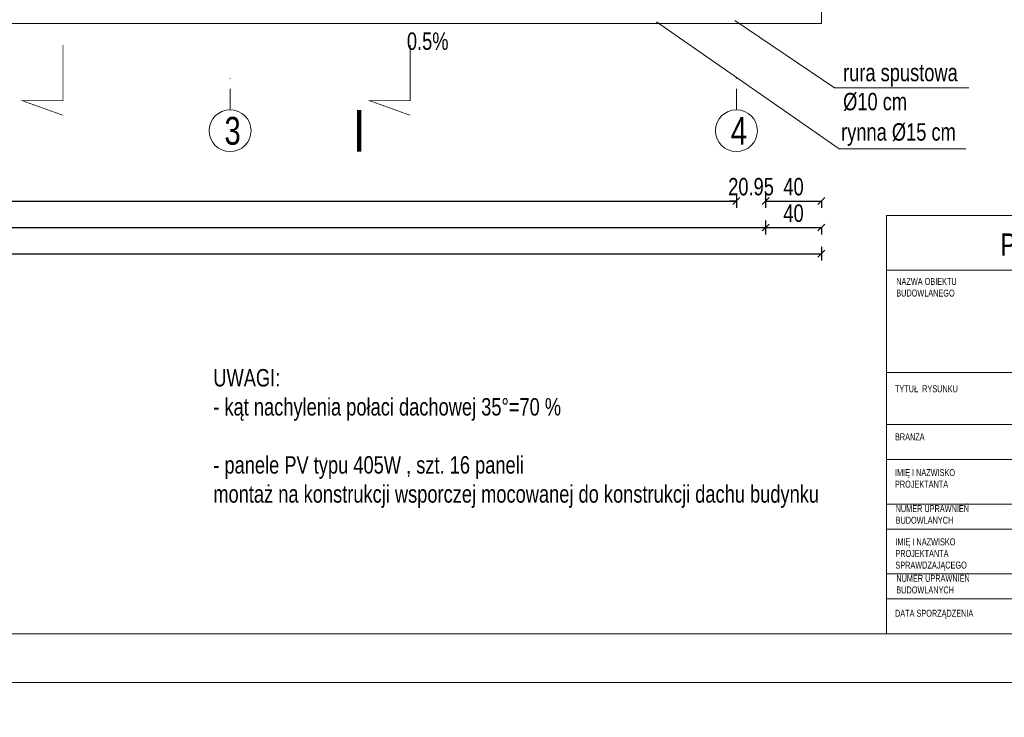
# Model space of a CAD drawing. Header units: inches. Extents: x 69729 to 77643, y -43505 to -36607.
# Tile 7 of 69: x 72286 to 72992, y -40560 to -40059. Entities that reach past the tile are written whole.
import ezdxf

# ---------------------------------------------------------------- set-up
doc = ezdxf.new("R2010")
doc.units = ezdxf.units.IN
doc.header["$MEASUREMENT"] = 0
doc.linetypes.add('DASHDOT', pattern=[1, 0.5, -0.25, 0, -0.25])
doc.layers.get('0').update_dxf_attribs({"lineweight": 0})
doc.layers.get('Defpoints').update_dxf_attribs({"lineweight": 0})
for name, color, linetype, lineweight in [('A--tabelka rysunku', 7, 'Continuous', 0), ('p--dach-rynna', 42, 'Continuous', 0), ('p--linia przekroju I-AB', 116, 'Continuous', 40), ('p--opisy dodatkowe', 33, 'Continuous', 0), ('p--osie konstr.-NR', 1, 'DASHDOT', 15), ('p--spadki terenu', 141, 'Continuous', 0), ('p--wymiary-1-50', 5, 'Continuous', 0)]:
    doc.layers.add(name, color=color, linetype=linetype, lineweight=lineweight)
doc.styles.add('1-50', font='arial.ttf', dxfattribs={"width": 0.75, "height": 12.5})
doc.styles.add('1-500', font='arial.ttf', dxfattribs={"width": 0.75, "height": 1.25})
doc.styles.add('Arial narrow', font='arial.ttf', dxfattribs={"width": 0.75})
doc.styles.get("Standard").update_dxf_attribs({"font": 'arial.ttf', "width": 0.75})
doc.dimstyles.new('1-50', dxfattribs={"dimtxt": 12.5, "dimasz": 5, "dimexe": 5, "dimexo": 5, "dimgap": 0.09, "dimtad": 0, "dimdsep": 46, "dimtxsty": '1-50', "dimblk": 'OBLIQUE', "dimcen": 0.09, "dimadec": 0, "dimazin": 0, "dimtfac": 1, "dimtdec": 4, "dimtix": 1, "dimtofl": 0, "dimtmove": 2, "dimatfit": 3, "dimldrblk": 'OBLIQUE', "dimfxl": 5, "dimfxlon": 1, "dimtvp": 0.8, "dimtolj": 1, "dimtzin": 0, "dimarcsym": 0})

# ---------------------------------------------------------------- blocks, each defined once
blk = doc.blocks.new('_OBLIQUE')
at = {"color": 0, "linetype": 'ByBlock', "lineweight": -2}
for p, q in [((-0.5, -0.5), (0.5, 0.5)), ((0, 0), (0, 0))]:
    blk.add_line(p, q, dxfattribs=at)
blk = doc.blocks.new('*D207')
at = {"layer": 'Defpoints', "color": 0}
for p in [(71620.87, -40031.83), (72820.87, -40031.83), (72820.87, -40208.15)]:
    blk.add_point(p, dxfattribs=at)
at = {"layer": 'p--wymiary-1-50', "color": 0, "linetype": 'Continuous', "lineweight": -2}
for p, q in [((71620.87, -40203.15), (71620.87, -40213.15)), ((72820.87, -40203.15), (72820.87, -40213.15)), ((71620.87, -40208.15), (72820.87, -40208.15))]:
    blk.add_line(p, q, dxfattribs=at)
at = {"layer": 'p--wymiary-1-50', "color": 0, "lineweight": -2, "xscale": 5, "yscale": 5, "zscale": 5, "rotation": 180}
blk.add_blockref('_OBLIQUE', (71620.87, -40208.15), dxfattribs=at)
at = {"layer": 'p--wymiary-1-50', "color": 0, "lineweight": -2, "xscale": 5, "yscale": 5, "zscale": 5}
blk.add_blockref('_OBLIQUE', (72820.87, -40208.15), dxfattribs=at)
at = {"layer": 'p--wymiary-1-50', "color": 0, "linetype": 'Continuous', "ltscale": 12, "insert": (72220.87, -40197.94), "char_height": 12.5, "attachment_point": 5, "style": '1-50'}
blk.add_mtext('\\A1;1200', dxfattribs=at)
blk = doc.blocks.new('*D213')
at = {"layer": 'Defpoints', "color": 0}
for p in [(71641.82, -40174.07), (72799.92, -40174.07), (72799.92, -40189.13)]:
    blk.add_point(p, dxfattribs=at)
at = {"layer": 'p--wymiary-1-50', "color": 0, "linetype": 'Continuous', "lineweight": -2}
for p, q in [((71641.82, -40184.13), (71641.82, -40194.13)), ((72799.92, -40184.13), (72799.92, -40194.13)), ((71641.82, -40189.13), (72799.92, -40189.13))]:
    blk.add_line(p, q, dxfattribs=at)
at = {"layer": 'p--wymiary-1-50', "color": 0, "lineweight": -2, "xscale": 5, "yscale": 5, "zscale": 5, "rotation": 180}
blk.add_blockref('_OBLIQUE', (71641.82, -40189.13), dxfattribs=at)
at = {"layer": 'p--wymiary-1-50', "color": 0, "lineweight": -2, "xscale": 5, "yscale": 5, "zscale": 5}
blk.add_blockref('_OBLIQUE', (72799.92, -40189.13), dxfattribs=at)
at = {"layer": 'p--wymiary-1-50', "color": 0, "linetype": 'Continuous', "ltscale": 12, "insert": (72220.87, -40178.92), "char_height": 12.5, "attachment_point": 5, "style": '1-50'}
blk.add_mtext('\\A1;1158.1', dxfattribs=at)
blk = doc.blocks.new('*D216')
at = {"layer": 'Defpoints', "color": 0}
for p in [(72799.92, -40146.72), (72820.87, -40174.07), (72820.87, -40189.13)]:
    blk.add_point(p, dxfattribs=at)
at = {"layer": 'p--wymiary-1-50', "color": 0, "linetype": 'Continuous', "lineweight": -2}
for p, q in [((72799.92, -40184.13), (72799.92, -40194.13)), ((72820.87, -40184.13), (72820.87, -40194.13)), ((72799.92, -40189.13), (72794.92, -40189.13)), ((72820.87, -40189.13), (72825.87, -40189.13))]:
    blk.add_line(p, q, dxfattribs=at)
at = {"layer": 'p--wymiary-1-50', "color": 0, "lineweight": -2, "xscale": 5, "yscale": 5, "zscale": 5}
blk.add_blockref('_OBLIQUE', (72799.92, -40189.13), dxfattribs=at)
at = {"layer": 'p--wymiary-1-50', "color": 0, "lineweight": -2, "xscale": 5, "yscale": 5, "zscale": 5, "rotation": 180}
blk.add_blockref('_OBLIQUE', (72820.87, -40189.13), dxfattribs=at)
at = {"layer": 'p--wymiary-1-50', "color": 0, "linetype": 'Continuous', "ltscale": 12, "insert": (72810.4, -40178.92), "char_height": 12.5, "attachment_point": 5, "style": '1-50'}
blk.add_mtext('\\A1;20.95', dxfattribs=at)
blk = doc.blocks.new('*D225')
at = {"layer": 'Defpoints', "color": 0}
for p in [(72820.87, -40184.13), (72860.87, -40184.13), (72860.87, -40189.13)]:
    blk.add_point(p, dxfattribs=at)
at = {"layer": 'p--wymiary-1-50', "color": 0, "linetype": 'Continuous', "lineweight": -2}
for p, q in [((72820.87, -40189.13), (72820.87, -40194.13)), ((72820.87, -40189.13), (72860.87, -40189.13)), ((72860.87, -40189.13), (72860.87, -40194.13))]:
    blk.add_line(p, q, dxfattribs=at)
at = {"layer": 'p--wymiary-1-50', "color": 0, "lineweight": -2, "xscale": 5, "yscale": 5, "zscale": 5, "rotation": 180}
blk.add_blockref('_OBLIQUE', (72820.87, -40189.13), dxfattribs=at)
at = {"layer": 'p--wymiary-1-50', "color": 0, "lineweight": -2, "xscale": 5, "yscale": 5, "zscale": 5}
blk.add_blockref('_OBLIQUE', (72860.87, -40189.13), dxfattribs=at)
at = {"layer": 'p--wymiary-1-50', "color": 0, "linetype": 'Continuous', "ltscale": 12, "insert": (72840.87, -40178.92), "char_height": 12.5, "attachment_point": 5, "style": '1-50'}
blk.add_mtext('\\A1;40', dxfattribs=at)
blk = doc.blocks.new('*D226')
at = {"layer": 'Defpoints', "color": 0}
for p in [(72820.87, -40203.15), (72860.87, -40203.15), (72860.87, -40208.15)]:
    blk.add_point(p, dxfattribs=at)
at = {"layer": 'p--wymiary-1-50', "color": 0, "linetype": 'Continuous', "lineweight": -2}
for p, q in [((72820.87, -40208.15), (72820.87, -40213.15)), ((72820.87, -40208.15), (72860.87, -40208.15)), ((72860.87, -40208.15), (72860.87, -40213.15))]:
    blk.add_line(p, q, dxfattribs=at)
at = {"layer": 'p--wymiary-1-50', "color": 0, "lineweight": -2, "xscale": 5, "yscale": 5, "zscale": 5, "rotation": 180}
blk.add_blockref('_OBLIQUE', (72820.87, -40208.15), dxfattribs=at)
at = {"layer": 'p--wymiary-1-50', "color": 0, "lineweight": -2, "xscale": 5, "yscale": 5, "zscale": 5}
blk.add_blockref('_OBLIQUE', (72860.87, -40208.15), dxfattribs=at)
at = {"layer": 'p--wymiary-1-50', "color": 0, "linetype": 'Continuous', "ltscale": 12, "insert": (72840.87, -40197.94), "char_height": 12.5, "attachment_point": 5, "style": '1-50'}
blk.add_mtext('\\A1;40', dxfattribs=at)
blk = doc.blocks.new('*D227')
at = {"layer": 'Defpoints', "color": 0}
for p in [(71580.87, -40203.15), (72860.87, -40203.15), (72860.87, -40226.93)]:
    blk.add_point(p, dxfattribs=at)
at = {"layer": 'p--wymiary-1-50', "color": 0, "linetype": 'Continuous', "lineweight": -2}
for p, q in [((71580.87, -40221.93), (71580.87, -40231.93)), ((71580.87, -40226.93), (72860.87, -40226.93)), ((72860.87, -40221.93), (72860.87, -40231.93))]:
    blk.add_line(p, q, dxfattribs=at)
at = {"layer": 'p--wymiary-1-50', "color": 0, "lineweight": -2, "xscale": 5, "yscale": 5, "zscale": 5, "rotation": 180}
blk.add_blockref('_OBLIQUE', (71580.87, -40226.93), dxfattribs=at)
at = {"layer": 'p--wymiary-1-50', "color": 0, "lineweight": -2, "xscale": 5, "yscale": 5, "zscale": 5}
blk.add_blockref('_OBLIQUE', (72860.87, -40226.93), dxfattribs=at)
at = {"layer": 'p--wymiary-1-50', "color": 0, "linetype": 'Continuous', "ltscale": 12, "insert": (72220.87, -40216.72), "char_height": 12.5, "attachment_point": 5, "style": '1-50'}
blk.add_mtext('\\A1;1280', dxfattribs=at)

msp = doc.modelspace()

# ---------------------------------------------------------------- linework, layer by layer
at = {"layer": 'A--tabelka rysunku', "linetype": 'Continuous'}
for p, q in [((73407.65, -40199.605), (72907.65, -40199.605)), ((73407.65, -40238.668), (72907.65, -40238.668)), ((73407.65, -40312.105), (72907.65, -40312.105)), ((73407.65, -40312.105), (72907.65, -40312.105)), ((73407.65, -40349.605), (72907.65, -40349.605)), ((73407.65, -40374.605), (72907.65, -40374.605)), ((73232.65, -40406.605), (72907.65, -40406.605)), ((73320.15, -40424.605), (72907.65, -40424.605)), ((73232.65, -40456.605), (72907.65, -40456.605)), ((73320.15, -40474.605), (72907.65, -40474.605))]:
    msp.add_line(p, q, dxfattribs=at)
for points in [[(71342.65, -40534.605), (73442.65, -40534.605), (73442.65, -39049.605), (71342.65, -39049.605)], [(71342.65, -40534.605), (73442.65, -40534.605), (73442.65, -39049.605), (71342.65, -39049.605)], [(71467.65, -40499.605), (73407.65, -40499.605), (73407.65, -39084.605), (71467.65, -39084.605)], [(72907.65, -40499.605), (73407.65, -40499.605), (73407.65, -40199.605), (72907.65, -40199.605)], [(69728.804, -43504.605), (73928.804, -43504.605), (73928.804, -40534.605), (69728.804, -40534.605)]]:
    msp.add_lwpolyline(points, close=True, dxfattribs=at)
at = {"layer": 'p--dach-rynna', "linetype": 'Continuous'}
msp.add_lwpolyline([(71580.871, -40046.701), (72860.871, -40046.701), (72860.871, -40061.701), (71580.871, -40061.701)], close=True, dxfattribs=at)
at = {"layer": 'p--linia przekroju I-AB', "const_width": 0.5}
for points in [[(72316.758, -40077.194), (72316.758, -40117.205), (72287.73, -40117.205), (72316.758, -40127.616)], [(72565.861, -40077.194), (72565.861, -40117.205), (72536.834, -40117.205), (72565.861, -40127.616)]]:
    msp.add_lwpolyline(points, dxfattribs=at)
at = {"layer": 'p--opisy dodatkowe', "lineweight": 5}
for points in [[(72964.478, -40151.7), (72873.599, -40151.7), (72742.589, -40060.634)], [(72966.647, -40108.014), (72870.192, -40108.014), (72798.671, -40059.529)]]:
    msp.add_lwpolyline(points, dxfattribs=at)
at = {"layer": 'p--osie konstr.-NR', "linetype": 'DASHDOT', "ltscale": 30}
for p, q in [((72436.671, -40123.667), (72436.671, -40098.667)), ((72799.921, -40123.667), (72799.921, -40098.667))]:
    msp.add_line(p, q, dxfattribs=at)
at = {"layer": 'p--osie konstr.-NR', "linetype": 'Continuous', "ltscale": 35}
for centre in [(72436.671, -40138.667), (72799.921, -40138.667)]:
    msp.add_circle(centre, 15, dxfattribs=at)

# ---------------------------------------------------------------- texts
at = {"layer": 'A--tabelka rysunku', "ltscale": 35, "insert": (73175.556, -40212.393), "char_height": 16, "width": 627.98218, "attachment_point": 2, "style": 'Arial narrow'}
msp.add_mtext('PROJEKT  ARCHITEKTONICZNO-BUDOWLANY', dxfattribs=at)
at = {"layer": 'A--tabelka rysunku'}
for s, insert, char_height, width, attachment_point, style in [('{\\H0.75x;BUDOWA  BUDYNKU  ADMINISTRACYJNEGO\\P KANCELARIE  LEŚNICTW STEPNICA I ZIELONCZYN\\P\\H0.9259x; dz. 67/24, obręb 0011 Zielonczyn , gm. Stepnica}', (73194.159, -40241.502), 18, 597.29156, 2, '1-500'), ('NAZWA OBIEKTU\\PBUDOWLANEGO', (72914.575, -40244.343), 5, 277.17637, 1, 'Arial narrow'), ('TYTUŁ  RYSUNKU', (72913.669, -40321.374), 5, 277.17637, 1, 'Arial narrow'), ('BRANŻA', (72913.669, -40355.881), 5, 277.17637, 1, 'Arial narrow'), ('IMIĘ I NAZWISKO \\PPROJEKTANTA', (72913.669, -40381.489), 5, 277.17637, 1, 'Arial narrow'), ('NUMER UPRAWNIEŃ \\PBUDOWLANYCH', (72914.114, -40407.351), 5, 277.17637, 1, 'Arial narrow'), ('IMIĘ I NAZWISKO \\PPROJEKTANTA\\PSPRAWDZAJĄCEGO', (72913.954, -40431.217), 5, 277.17637, 1, 'Arial narrow'), ('NUMER UPRAWNIEŃ \\PBUDOWLANYCH', (72914.634, -40457.369), 5, 277.17637, 1, 'Arial narrow'), ('DATA SPORZĄDZENIA', (72913.669, -40482.43), 5, 277.17637, 1, 'Arial narrow')]:
    msp.add_mtext(s, dxfattribs=dict(at, insert=insert, char_height=char_height, width=width, attachment_point=attachment_point, style=style))
at = {"layer": 'p--linia przekroju I-AB', "insert": (72533.848, -40123.789), "char_height": 30, "width": 72.0009, "attachment_point": 3}
msp.add_mtext('\\W0.8;I', dxfattribs=at)
at = {"layer": 'p--opisy dodatkowe', "char_height": 12.5, "style": '1-50'}
for s, insert, width, attachment_point in [('rura spustowa\\P%%c10 cm', (72876.464, -40090.702), 177.1707, 1), ('rynna Ø15 cm', (72875.043, -40149.591), 177.1707, 7), ('UWAGI:\\P- kąt nachylenia połaci dachowej 35%%D=70 %\\P\\P- panele PV typu 405W , szt. 16 paneli\\Pmontaż na konstrukcji wsporczej mocowanej do konstrukcji dachu budynku', (72424.629, -40309.725), 743.05702, 1)]:
    msp.add_mtext(s, dxfattribs=dict(at, insert=insert, width=width, attachment_point=attachment_point))
at = {"layer": 'p--osie konstr.-NR', "linetype": 'Continuous', "ltscale": 35, "char_height": 20, "width": 63.5564, "attachment_point": 1}
for s, insert in [('3', (72432.631, -40128.775)), ('4', (72795.881, -40128.775))]:
    msp.add_mtext(s, dxfattribs=dict(at, insert=insert))
at = {"layer": 'p--spadki terenu', "insert": (72593.356, -40068.162), "char_height": 12.5, "width": 32.44547, "attachment_point": 3, "style": '1-50'}
msp.add_mtext('0.5%', dxfattribs=at)

# ---------------------------------------------------------------- dimensions: what is measured, and where the dimension line sits
at = {"layer": 'p--wymiary-1-50', "linetype": 'Continuous'}
dim = msp.add_linear_dim(base=(72820.871, -40208.149), p1=(71620.871, -40031.828), p2=(72820.871, -40031.828), dimstyle='1-50', override={"dimtxt": 12.5}, dxfattribs=at)
dim.commit()
dim.dimension.update_dxf_attribs({"geometry": '*D207', "text_midpoint": (72220.871, -40197.939)})
for base, p1, p2, picture, middle in [((72820.871, -40189.13), (72799.921, -40146.72), (72820.871, -40174.067), '*D216', (72810.396, -40178.92)), ((72799.921, -40189.13), (71641.821, -40174.067), (72799.921, -40174.067), '*D213', (72220.871, -40178.92)), ((72860.871, -40189.13), (72820.871, -40184.13), (72860.871, -40184.13), '*D225', (72840.871, -40178.92)), ((72860.871, -40208.149), (72820.871, -40203.149), (72860.871, -40203.149), '*D226', (72840.871, -40197.939)), ((72860.871, -40226.927), (71580.871, -40203.149), (72860.871, -40203.149), '*D227', (72220.871, -40216.717))]:
    dim = msp.add_linear_dim(base=base, p1=p1, p2=p2, dimstyle='1-50', dxfattribs=at)
    dim.commit()
    dim.dimension.update_dxf_attribs({"geometry": picture, "text_midpoint": middle})

doc.saveas('drawing.dxf')
